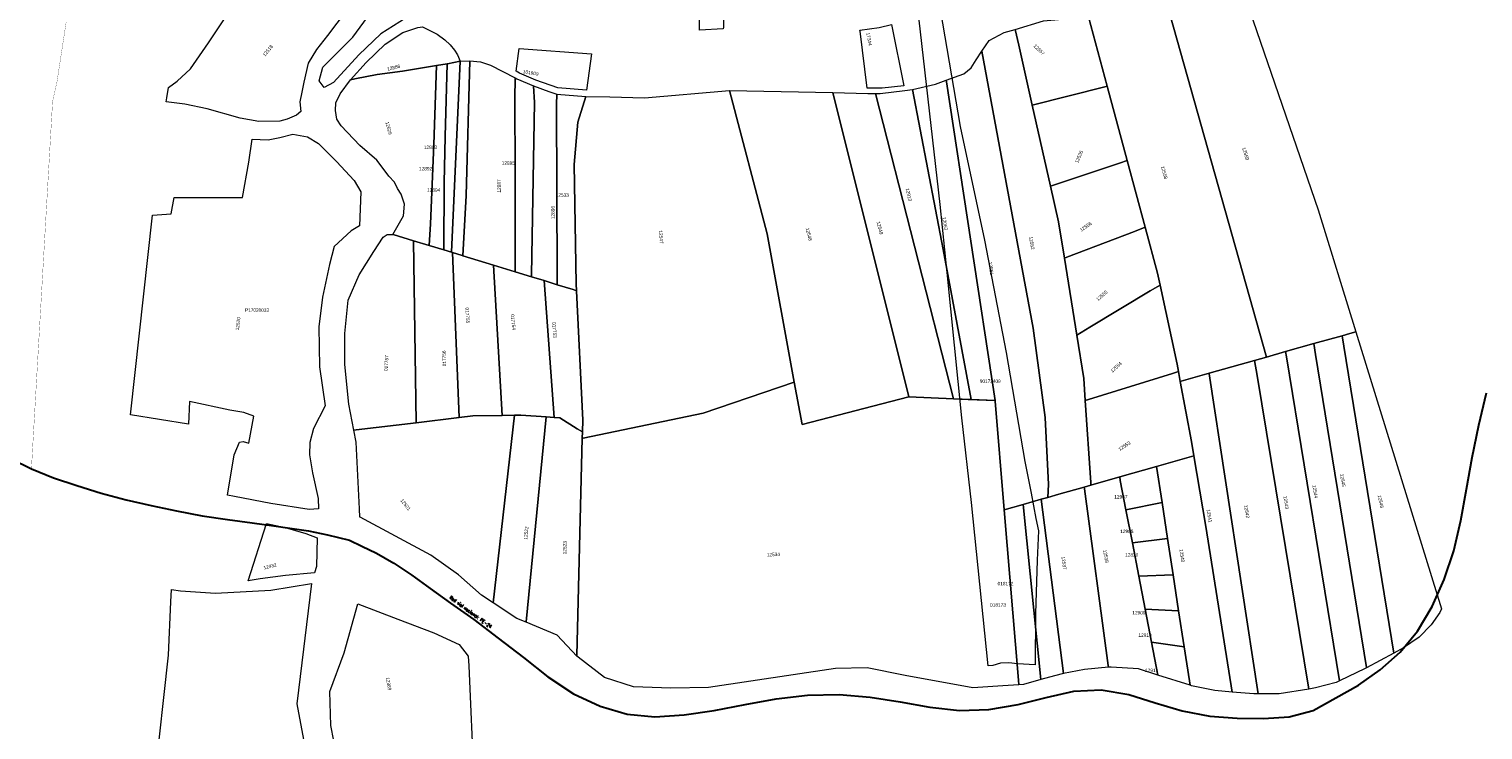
# Model space of a CAD drawing. Header units: metres. Extents: x 347609 to 778661, y 8548087 to 17156749.
# Tile 23 of 49: x 389149 to 389791, y 8577931 to 8578241. Entities that reach past the tile are written whole.
import ezdxf
from ezdxf.enums import TextEntityAlignment as Align

# ---------------------------------------------------------------- set-up
doc = ezdxf.new("R2010")
doc.units = ezdxf.units.M
doc.linetypes.add('ACAD_ISO04W100', pattern=[30, 24, -3, 0, -3])
doc.layers.add('Predios Rurales', color=90, linetype='Continuous')
doc.layers.add('ZR_LIMA_PSAD56_A_WGS84', color=210, linetype='Continuous')
doc.layers.add('Predios Rurales Nombres', color=7, linetype='Continuous', true_color=0xffffff)
doc.layers.add('Red vial nacional', color=242, linetype='Continuous', lineweight=40)
doc.layers.add('Red vial vecinal', color=241, linetype='ACAD_ISO04W100', lineweight=30)
doc.styles.add('ARIAL', font='arial.ttf')
doc.styles.add('MtXpl_MS_Shell_Dlg_2', font='txt')
doc.styles.add('ROMANS-SP', font='romans.shx', dxfattribs={"width": 0.75})

msp = doc.modelspace()

# ---------------------------------------------------------------- linework, layer by layer
at = {"layer": 'Predios Rurales', "lineweight": 15}
for points in [[(389449.25, 8578499.15), (389449.87, 8578516.43), (389449.82, 8578528.41), (389460.64, 8578522.45), (389460.62, 8578521.39), (389455.48, 8578241.92), (389455.46, 8578241.14), (389444.96, 8578240.52), (389444.98, 8578335.36), (389445.6, 8578396.42), (389446.13, 8578411.28), (389446.98, 8578435.33), (389447.87, 8578460.18), (389448.26, 8578475.73), (389448.83, 8578487.23)], [(389332.88, 8578328.72), (389334.84, 8578249.01), (389315.35, 8578245.97), (389304.08, 8578238.93), (389294.42, 8578229.59), (389283.22, 8578217.5), (389279.01, 8578215.3), (389276.79, 8578218.18), (389278.49, 8578224.22), (389291.68, 8578237.41), (389304.24, 8578254.72), (389312.54, 8578275.92), (389316.65, 8578289.3), (389326.75, 8578325.58)], [(389651.47, 8578252.32), (389665.01, 8578254.72), (389684.84, 8578258.94), (389718.35, 8578161.24), (389735.03, 8578107.34), (389732.31, 8578106.56), (389728.95, 8578105.61), (389716.44, 8578102.08), (389704.01, 8578098.58), (389695.48, 8578096.18)], [(389616.93, 8578246.38), (389618.81, 8578246.54), (389651.47, 8578252.32), (389695.48, 8578096.18), (389690.25, 8578094.7), (389670.14, 8578089.03), (389657.76, 8578085.54), (389657.4, 8578085.43), (389656.6, 8578089.75), (389656, 8578092.97), (389648.53, 8578127.98), (389647.42, 8578133.19), (389641.95, 8578153.48), (389634, 8578183.01), (389625.16, 8578215.83)], [(389302.46, 8578220.96), (389292.62, 8578219.03), (389290.63, 8578218.65), (389297.64, 8578226.31), (389306.07, 8578234.41), (389313.85, 8578239.5), (389320.47, 8578241.75), (389322.53, 8578242), (389328.97, 8578238.85), (389332.44, 8578236.34), (389334.69, 8578234.09), (389336.68, 8578231.65), (389338.03, 8578229.65), (389339.12, 8578226.85), (389333.6, 8578225.73), (389333.46, 8578225.71), (389328.64, 8578224.89), (389313.72, 8578222.44)], [(389519.07, 8578214.87), (389515.89, 8578240.13), (389515.84, 8578240.53), (389524.33, 8578241.7), (389529.78, 8578243.01), (389535.29, 8578215.95), (389525.68, 8578214.91)], [(389569.75, 8578231.25), (389572.99, 8578235.96), (389579.56, 8578239.46), (389584.47, 8578240.92), (389586.04, 8578233.96), (389592.04, 8578207.36), (389600.09, 8578171.6), (389603.65, 8578155.82), (389606.22, 8578139.91), (389611.71, 8578105.85), (389614.8, 8578086.65), (389615.45, 8578076.97), (389617.88, 8578040.75), (389617.96, 8578039.59), (389615.01, 8578038.75), (389603.77, 8578035.56), (389598.86, 8578034.16), (389599.19, 8578039.94), (389597.69, 8578069.39), (389592.45, 8578108.93)], [(389584.47, 8578240.92), (389597, 8578244.63), (389616.93, 8578246.38), (389625.16, 8578215.83), (389624.02, 8578215.55), (389592.04, 8578207.36), (389586.04, 8578233.96)], [(389365.2, 8578232.5), (389397.21, 8578230.07), (389395.02, 8578214.03), (389382.38, 8578215.1), (389372.56, 8578218.52), (389365.45, 8578221.61), (389363.84, 8578222.43)], [(389553.99, 8578218.41), (389561.82, 8578221.24), (389564.97, 8578223.85), (389567.15, 8578227.46), (389569.75, 8578231.25), (389592.45, 8578108.93), (389597.69, 8578069.39), (389599.19, 8578039.94), (389598.86, 8578034.16), (389596, 8578033.35), (389588.04, 8578031.08), (389579.65, 8578028.7), (389575.68, 8578076.69), (389575.65, 8578076.9), (389554.09, 8578217.75)], [(389294.81, 8578189.54), (389286.58, 8578198.29), (389284.65, 8578201.25), (389284, 8578205.11), (389284.26, 8578208.45), (389286.19, 8578212.44), (389290.63, 8578218.65), (389292.62, 8578219.03), (389302.46, 8578220.96), (389313.72, 8578222.44), (389328.64, 8578224.89), (389327.49, 8578189.99), (389326.07, 8578154.99), (389325.49, 8578145.43), (389318.55, 8578147.54), (389309.55, 8578150.28), (389309.35, 8578150.34), (389314.14, 8578158.57), (389314.56, 8578163.68), (389313.08, 8578168.11), (389311.53, 8578170.69), (389310.12, 8578173.39), (389307.67, 8578176.09), (389305.1, 8578179.44), (389302.27, 8578183.17)], [(389326.07, 8578154.99), (389327.49, 8578189.99), (389328.64, 8578224.89), (389333.46, 8578225.71), (389332.51, 8578193.52), (389332.12, 8578173.06), (389331.88, 8578143.48), (389325.49, 8578145.43)], [(389332.51, 8578193.52), (389333.46, 8578225.71), (389333.6, 8578225.73), (389339.12, 8578226.85), (389335.28, 8578142.45), (389331.88, 8578143.48), (389332.12, 8578173.06)], [(389335.28, 8578142.45), (389339.12, 8578226.85), (389343.36, 8578226.98), (389341.77, 8578167.59), (389340.35, 8578140.9), (389340.11, 8578140.97), (389335.77, 8578142.3)], [(389341.77, 8578167.59), (389343.36, 8578226.98), (389348.08, 8578226.6), (389352.51, 8578225.1), (389363.45, 8578219.49), (389363.25, 8578210.25), (389363.51, 8578177.88), (389363.51, 8578133.85), (389353.94, 8578136.76), (389340.35, 8578140.9)], [(389363.51, 8578177.88), (389363.25, 8578210.25), (389363.45, 8578219.49), (389364.26, 8578219.08), (389371.53, 8578215.91), (389371.96, 8578208.65), (389370.68, 8578132.47), (389370.68, 8578131.67), (389363.51, 8578133.85)], [(389371.53, 8578215.91), (389378.35, 8578213.42), (389381.81, 8578212.34), (389381.8, 8578207.68), (389382.01, 8578131.95), (389382.03, 8578128.12), (389376.22, 8578129.94), (389370.68, 8578131.67), (389370.68, 8578132.47), (389371.96, 8578208.65)], [(389552.59, 8578143.61), (389539.07, 8578214.29), (389549.28, 8578216.71), (389553.99, 8578218.41), (389554.09, 8578217.75), (389575.65, 8578076.9), (389565.06, 8578077.35)], [(389592.04, 8578207.36), (389624.02, 8578215.55), (389625.16, 8578215.83), (389634, 8578183.01), (389630.59, 8578181.85), (389600.09, 8578171.6)], [(389382.01, 8578131.95), (389381.8, 8578207.68), (389381.81, 8578212.34), (389394.69, 8578211.25), (389391.1, 8578199.91), (389389.56, 8578181.2), (389390.39, 8578128.53), (389390.54, 8578125.46), (389389.04, 8578125.93), (389382.03, 8578128.12)], [(389390.54, 8578125.46), (389390.39, 8578128.53), (389389.56, 8578181.2), (389391.1, 8578199.91), (389394.69, 8578211.25), (389405.3, 8578211.14), (389420.56, 8578210.6), (389458.13, 8578213.97), (389474.81, 8578150.52), (389486.85, 8578085.08), (389446.51, 8578071.45), (389393.51, 8578060.39), (389393.13, 8578060.31), (389393.2, 8578063.06), (389393.33, 8578068.22)], [(389458.13, 8578213.97), (389503.85, 8578212.98), (389537.42, 8578078.52), (389490.3, 8578066.33), (389486.85, 8578085.08), (389474.81, 8578150.52)], [(389537.42, 8578078.52), (389503.85, 8578212.98), (389519.33, 8578212.64), (389522.8, 8578212.56), (389557.21, 8578077.68)], [(389539.07, 8578214.29), (389552.59, 8578143.61), (389565.06, 8578077.35), (389557.21, 8578077.68), (389522.8, 8578212.56), (389524.79, 8578212.52), (389535.64, 8578213.87)], [(389193.5, 8578070.62), (389203.1, 8578158.84), (389211.49, 8578159.44), (389212.69, 8578166.65), (389242.99, 8578166.66), (389245.68, 8578182.31), (389247.15, 8578192.34), (389254.24, 8578192.1), (389259.39, 8578193.08), (389265.24, 8578194.56), (389271.64, 8578193.49), (389276.49, 8578190.54), (389284.48, 8578182.48), (389292.31, 8578174.11), (389295.23, 8578169.1), (389294.68, 8578154.2), (389290.96, 8578151.95), (389283.51, 8578144.99), (389281.34, 8578137.12), (389278.35, 8578122.63), (389276.69, 8578109.47), (389276.92, 8578091.86), (389279.53, 8578074.59), (389274.27, 8578064.65), (389272.75, 8578058.41), (389272.6, 8578052.94), (389273.82, 8578045.03), (389276.4, 8578033.63), (389276.55, 8578029.07), (389272.45, 8578028.76), (389255.42, 8578031.5), (389239.46, 8578034.54), (389236.27, 8578035.15), (389239.31, 8578052.94), (389241.59, 8578058.56), (389243.26, 8578058.87), (389245.7, 8578058.11), (389247.98, 8578070.12), (389243.57, 8578071.64), (389237.34, 8578072.7), (389219.55, 8578076.51), (389219.1, 8578066.47)], [(389600.09, 8578171.6), (389630.59, 8578181.85), (389634, 8578183.01), (389641.95, 8578153.48), (389637.2, 8578151.68), (389607.33, 8578140.34), (389606.22, 8578139.91), (389603.65, 8578155.82)], [(389606.22, 8578139.91), (389607.33, 8578140.34), (389637.2, 8578151.68), (389641.95, 8578153.48), (389647.42, 8578133.19), (389648.53, 8578127.98), (389644.15, 8578125.35), (389617.51, 8578109.33), (389611.71, 8578105.85)], [(389289.59, 8578121.27), (389294.51, 8578132.51), (389301.03, 8578142.84), (389305.08, 8578149.11), (389306.92, 8578150.24), (389309.35, 8578150.34), (389309.55, 8578150.28), (389318.55, 8578147.54), (389319.72, 8578067.18), (389293.22, 8578063.97), (389292.19, 8578063.85), (389289.95, 8578075.32), (389288.18, 8578092.9), (389288.11, 8578106.62)], [(389319.72, 8578067.18), (389318.55, 8578147.54), (389325.49, 8578145.43), (389331.88, 8578143.48), (389335.28, 8578142.45), (389335.77, 8578142.3), (389338.78, 8578069.48)], [(389338.78, 8578069.48), (389335.77, 8578142.3), (389340.11, 8578140.97), (389340.35, 8578140.9), (389353.94, 8578136.76), (389357.76, 8578070.4), (389344.71, 8578070.2)], [(389357.76, 8578070.4), (389353.94, 8578136.76), (389363.51, 8578133.85), (389370.68, 8578131.67), (389376.22, 8578129.94), (389380.74, 8578069.45), (389377.15, 8578069.71), (389366.03, 8578070.52), (389363.15, 8578070.48)], [(389380.74, 8578069.45), (389376.22, 8578129.94), (389382.03, 8578128.12), (389389.04, 8578125.93), (389390.54, 8578125.46), (389393.33, 8578068.22), (389393.2, 8578063.06), (389390.88, 8578064.49), (389383.16, 8578069.27)], [(389611.71, 8578105.85), (389617.51, 8578109.33), (389644.15, 8578125.35), (389648.53, 8578127.98), (389656, 8578092.97), (389656.6, 8578089.75), (389653.95, 8578088.94), (389616.94, 8578077.44), (389615.45, 8578076.97), (389614.8, 8578086.65)], [(389728.95, 8578105.61), (389732.31, 8578106.56), (389735.03, 8578107.34), (389772.9, 8577984.97), (389772.13, 8577983.29), (389768.29, 8577977.94), (389762.99, 8577972.48), (389756.12, 8577967.67), (389751.79, 8577965.34), (389729.7, 8578100.98)], [(389704.01, 8578098.58), (389716.44, 8578102.08), (389717.22, 8578097.29), (389739.7, 8577959.07), (389739.73, 8577958.87), (389739.23, 8577958.6), (389727.79, 8577953.07), (389704.4, 8578096.22)], [(389716.44, 8578102.08), (389728.95, 8578105.61), (389729.7, 8578100.98), (389751.79, 8577965.34), (389739.73, 8577958.87), (389739.7, 8577959.07), (389717.22, 8578097.29)], [(389670.14, 8578089.03), (389690.25, 8578094.7), (389691.35, 8578088.04), (389714.26, 8577949.52), (389701.09, 8577947.43), (389691.9, 8577947.41), (389670.18, 8578088.76)], [(389690.25, 8578094.7), (389695.48, 8578096.18), (389704.01, 8578098.58), (389704.4, 8578096.22), (389727.79, 8577953.07), (389726.33, 8577952.36), (389717.19, 8577949.98), (389714.26, 8577949.52), (389691.35, 8578088.04)], [(389615.45, 8578076.97), (389616.94, 8578077.44), (389653.95, 8578088.94), (389656.6, 8578089.75), (389657.4, 8578085.43), (389662.33, 8578058.86), (389663.41, 8578052.51), (389646.91, 8578047.82), (389630.65, 8578043.2), (389617.96, 8578039.59), (389617.88, 8578040.75)], [(389657.4, 8578085.43), (389657.76, 8578085.54), (389670.14, 8578089.03), (389670.18, 8578088.76), (389691.9, 8577947.41), (389689.92, 8577947.41), (389680.42, 8577948.19), (389668.69, 8578021.3), (389663.41, 8578052.51), (389662.33, 8578058.86)], [(389390.79, 8577964.1), (389390.79, 8577964.3), (389393.13, 8578060.31), (389393.51, 8578060.39), (389446.51, 8578071.45), (389486.85, 8578085.08), (389490.3, 8578066.33), (389537.42, 8578078.52), (389557.21, 8578077.68), (389563.7, 8578077.41), (389575.65, 8578076.9), (389575.68, 8578076.69), (389579.65, 8578028.7), (389585.89, 8577953.38), (389586.05, 8577951.4), (389578.98, 8577950.98), (389565.82, 8577950.11), (389535.89, 8577955.53), (389519.1, 8577958.85), (389505.07, 8577958.62), (389448.88, 8577950.25), (389432.32, 8577949.88), (389415.8, 8577950.55), (389402.91, 8577954.61), (389391.31, 8577963.55)], [(389292.19, 8578063.85), (389293.22, 8578063.97), (389319.72, 8578067.18), (389338.78, 8578069.48), (389344.71, 8578070.2), (389357.76, 8578070.4), (389363.15, 8578070.48), (389353.8, 8577987.54), (389348.6, 8577990.96), (389338.37, 8577999.93), (389326.24, 8578008.67), (389295.03, 8578025.42), (389294.88, 8578025.5), (389294.71, 8578029.11), (389293.22, 8578058.62)], [(389353.8, 8577987.54), (389363.15, 8578070.48), (389366.03, 8578070.52), (389377.15, 8578069.71), (389368.28, 8577979.21), (389368.26, 8577979.01), (389364.27, 8577980.66)], [(389368.26, 8577979.01), (389368.28, 8577979.21), (389377.15, 8578069.71), (389380.74, 8578069.45), (389383.16, 8578069.27), (389390.88, 8578064.49), (389393.2, 8578063.06), (389393.13, 8578060.31), (389390.79, 8577964.3), (389390.79, 8577964.1), (389382.03, 8577973.3)], [(389646.91, 8578047.82), (389663.41, 8578052.51), (389668.69, 8578021.3), (389680.42, 8577948.19), (389672.7, 8577948.82), (389662.36, 8577951), (389661.76, 8577951.19), (389661.46, 8577953.19), (389659.16, 8577968.16), (389656.71, 8577984.1), (389654.26, 8578000.03), (389651.81, 8578015.96), (389649.36, 8578031.89)], [(389615.01, 8578038.75), (389617.96, 8578039.59), (389630.65, 8578043.2), (389630.94, 8578041.63), (389633.44, 8578028.62), (389636.25, 8578014.04), (389639.08, 8577999.33), (389641.89, 8577984.75), (389644.69, 8577970.17), (389647.48, 8577955.7), (389638.92, 8577958.41), (389626.86, 8577959.24), (389625.71, 8577959.14), (389625.62, 8577959.87), (389615.11, 8578037.98)], [(389633.44, 8578028.62), (389630.94, 8578041.63), (389630.65, 8578043.2), (389646.91, 8578047.82), (389649.36, 8578031.89)], [(389605.81, 8577956.38), (389596, 8578033.35), (389598.86, 8578034.16), (389603.77, 8578035.56), (389615.01, 8578038.75), (389615.11, 8578037.98), (389625.62, 8577959.87), (389625.71, 8577959.14), (389615.11, 8577958.19)], [(389585.89, 8577953.38), (389579.65, 8578028.7), (389588.04, 8578031.08), (389595.83, 8577953.7), (389588.13, 8577951.53), (389586.05, 8577951.4)], [(389595.83, 8577953.7), (389588.04, 8578031.08), (389596, 8578033.35), (389605.81, 8577956.38), (389601.83, 8577955.38)], [(389636.25, 8578014.04), (389633.44, 8578028.62), (389649.36, 8578031.89), (389651.81, 8578015.96)], [(389245.51, 8577997.31), (389253.59, 8578022.62), (389261.88, 8578020.94), (389270.9, 8578018.2), (389276.01, 8578016.29), (389275.65, 8578003.69), (389274.7, 8578000.85), (389261.96, 8577999.6), (389250.76, 8577998.26)], [(389639.08, 8577999.33), (389636.25, 8578014.04), (389651.81, 8578015.96), (389654.26, 8578000.03)], [(389641.89, 8577984.75), (389639.08, 8577999.33), (389654.26, 8578000.03), (389656.71, 8577984.1)], [(389199.44, 8577880.27), (389200.91, 8577888), (389204.24, 8577909.7), (389210.18, 8577964.51), (389211.32, 8577988.02), (389211.58, 8577993.51), (389215.59, 8577992.84), (389231.02, 8577991.85), (389255.46, 8577993.26), (389273.39, 8577996.18), (389266.95, 8577942.98), (389269.97, 8577927.24), (389274.11, 8577911.73), (389273.06, 8577896.3), (389269.5, 8577877.95), (389264.91, 8577867.03)], [(389282.03, 8577933.48), (389281.55, 8577948.41), (389287.87, 8577965.45), (389293.99, 8577987.16), (389311.54, 8577980.39), (389327.54, 8577974.41), (389338.77, 8577969.14), (389342.74, 8577964.06), (389342.94, 8577959.74), (389345.23, 8577909.13), (389287.39, 8577904.9), (389284.66, 8577919.86)], [(389644.69, 8577970.17), (389641.89, 8577984.75), (389656.71, 8577984.1), (389659.16, 8577968.16)], [(389647.48, 8577955.7), (389644.69, 8577970.17), (389659.16, 8577968.16), (389661.46, 8577953.19), (389661.76, 8577951.19)]]:
    msp.add_lwpolyline(points, close=True, dxfattribs=at)
msp.add_lwpolyline([(389288.73, 8578249.04), (389280.52, 8578238.13), (389275.68, 8578232), (389271.94, 8578226.04), (389269.99, 8578217.52), (389269.13, 8578213.1), (389268.31, 8578208.86), (389268.8, 8578204.56), (389266.83, 8578202.96), (389262.74, 8578201.17), (389259.4, 8578200.4), (389250.18, 8578200.14), (389241.98, 8578201.68), (389227.38, 8578205.78), (389217.39, 8578207.83), (389209.19, 8578208.86), (389209.44, 8578210.65), (389210.21, 8578215.27), (389214.06, 8578218.08), (389219.95, 8578223.47), (389227.89, 8578235), (389239.68, 8578252.69)], dxfattribs=at)
at = {"layer": 'Red vial nacional', "lineweight": 30, "transparency": 33554623}
msp.add_lwpolyline([(389140.38, 8578051.28), (389149.66, 8578046.73), (389159.41, 8578042.84), (389169.69, 8578039.4), (389180.51, 8578036.03), (389191.55, 8578033.05), (389202.54, 8578030.6), (389213.8, 8578028.2), (389225.15, 8578025.99), (389236.36, 8578024.34), (389247.26, 8578022.9), (389256.75, 8578021.65), (389263.81, 8578020.62), (389272.16, 8578019.36), (389280.47, 8578017.69), (389290.19, 8578015.28), (389295.66, 8578012.7), (389302.2, 8578009.5), (389309.84, 8578005.09), (389317.82, 8577999.81), (389325.96, 8577993.99), (389334.94, 8577987.42), (389345.24, 8577980.22), (389355.91, 8577972.04), (389367.16, 8577963.51), (389377.91, 8577954.97), (389389.22, 8577947.39), (389401, 8577941.9), (389413.04, 8577938.43), (389425.24, 8577937.29), (389438.1, 8577938.06), (389451.48, 8577940.08), (389465.15, 8577942.69), (389478.85, 8577945.17), (389492.64, 8577946.79), (389506.61, 8577947.14), (389520.38, 8577945.94), (389533.63, 8577943.86), (389546.7, 8577941.56), (389559.82, 8577940.05), (389572.84, 8577940.42), (389585.72, 8577942.67), (389598.23, 8577945.85), (389610.43, 8577948.55), (389622.49, 8577949.22), (389634.65, 8577947.12), (389646.35, 8577943.39), (389658.21, 8577939.9), (389670.44, 8577937.49), (389682.52, 8577936.58), (389694.27, 8577936.46), (389705.58, 8577937.29), (389716.14, 8577940.05), (389726.2, 8577945.62), (389736.15, 8577951.25), (389745.77, 8577958.02), (389754.57, 8577965.83), (389762.32, 8577975.09), (389768.79, 8577985.93), (389774.1, 8577997.86), (389778.37, 8578010.6), (389781.5, 8578023.97), (389783.89, 8578037.77), (389786.43, 8578051.83), (389789.4, 8578066.11), (389792.72, 8578080.39)], dxfattribs=at)
at = {"layer": 'Red vial vecinal', "lineweight": 15, "transparency": 33554687, "const_width": 0.1}
msp.add_lwpolyline([(389165, 8578244), (389163, 8578231), (389161, 8578218), (389159, 8578209), (389149.66, 8578046.73)], dxfattribs=at)
msp.add_lwpolyline([(389165, 8578244), (389163, 8578231), (389161, 8578218), (389159, 8578209), (389149.66, 8578046.73)], dxfattribs=at)
at = {"layer": 'ZR_LIMA_PSAD56_A_WGS84', "linetype": 'Continuous', "lineweight": 15, "flags": 128}
for points in [[(389593.47, 8577982.68), (389593.36, 8577960.21), (389585.46, 8577960.66), (389581.62, 8577961.11), (389578.01, 8577960.89), (389574.63, 8577959.98), (389572.52, 8577959.71), (389565.15, 8578031.87), (389560.85, 8578069.34), (389554.41, 8578133.51), (389551.34, 8578163.61), (389541.34, 8578251.43), (389550.48, 8578254.93), (389560.18, 8578198.02), (389570.9, 8578147.77), (389580.49, 8578098.2), (389588.73, 8578049.98), (389591.55, 8578036.09), (389593.58, 8578024.8), (389594.71, 8578019.38), (389594.15, 8578006.39), (389593.47, 8577982.68)], [(389271.64, 8578193.49), (389276.49, 8578190.54), (389284.48, 8578182.48), (389292.31, 8578174.11), (389295.23, 8578169.1), (389294.68, 8578154.2), (389290.96, 8578151.95), (389283.51, 8578144.99), (389281.34, 8578137.12), (389278.35, 8578122.63), (389276.69, 8578109.47), (389276.92, 8578091.86), (389279.53, 8578074.59), (389274.27, 8578064.65), (389272.75, 8578058.41), (389272.6, 8578052.94), (389273.82, 8578045.03), (389276.4, 8578033.63), (389276.55, 8578029.07), (389272.45, 8578028.76), (389255.42, 8578031.5), (389239.46, 8578034.54), (389236.27, 8578035.15), (389239.31, 8578052.94), (389241.59, 8578058.56), (389243.26, 8578058.87), (389245.7, 8578058.11), (389247.98, 8578070.12), (389243.57, 8578071.64), (389237.34, 8578072.7), (389219.55, 8578076.51), (389219.1, 8578066.47), (389193.5, 8578070.62), (389203.1, 8578158.84), (389211.49, 8578159.44), (389212.69, 8578166.65), (389242.99, 8578166.66), (389245.68, 8578182.31), (389247.15, 8578192.34), (389254.24, 8578192.1), (389259.39, 8578193.08), (389265.24, 8578194.56), (389271.64, 8578193.49)]]:
    msp.add_lwpolyline(points, close=True, dxfattribs=at)

# ---------------------------------------------------------------- texts
at = {"layer": 'Predios Rurales Nombres', "color": 251, "true_color": 0x636466, "style": 'ARIAL'}
for s, rotation, p in [('17344', -79.27377, (389518.18, 8578239.26)), ('12557', -43.90172, (389592.11, 8578233.09)), ('12518', 50.61346, (389253.2, 8578228.51)), ('12886', 13.82931, (389307.22, 8578222.16)), ('101909', -10.11096, (389366.7, 8578221.18)), ('12529', -74.85021, (389305.66, 8578199.77)), ('12535', 66.73593, (389612.64, 8578181.51)), ('12559', -72.73857, (389684.33, 8578188.41)), ('12558', -74.82962, (389648.44, 8578180.16)), ('12887', 90.34995, (389357.59, 8578168.83)), ('12913', -77.39829, (389535.63, 8578170.49)), ('12896', 89.93916, (389381.33, 8578157.08)), ('12063', -80.27895, (389551.78, 8578157.76)), ('12547', -85.85517, (389426.56, 8578152.03)), ('12548', -76.34877, (389491.44, 8578152.94)), ('12549', -75.53348, (389522.78, 8578155.7)), ('12556', 35.15933, (389613.97, 8578151.1)), ('12552', -80.62545, (389590.17, 8578149.18)), ('12551', -81.60039, (389572.16, 8578138.08)), ('12555', 40.90635, (389621.36, 8578120.49)), ('12520', 83.35556, (389241.79, 8578107.85)), ('017755', -86.43189, (389340.98, 8578117.98)), ('017754', -84.30499, (389361.06, 8578114.96)), ('017753', -85.12147, (389379.34, 8578111.51)), ('017757', 86.67021, (389307.55, 8578089.92)), ('017756', 91.90382, (389333.4, 8578092.11)), ('12554', 42.49027, (389627.76, 8578088.83)), ('12553', 32.78377, (389630.95, 8578054.29)), ('12545', -80.86342, (389727.61, 8578044.37)), ('12544', -80.8311, (389715.39, 8578039.43)), ('12546', -77.55912, (389744.23, 8578034.94)), ('12521', -51.23176, (389312.25, 8578032.46)), ('12541', -80.90307, (389668.64, 8578028.69)), ('12542', -80.96393, (389685.2, 8578030.63)), ('12543', -80.71695, (389702.55, 8578034.63)), ('12522', 84.39014, (389369.21, 8578015.41)), ('12523', 87.92224, (389386.48, 8578008.97)), ('12534', 2.17518, (389474.73, 8578007.65)), ('12538', -80.18289, (389622.89, 8578010.84)), ('12540', -80.81289, (389656.6, 8578011.11)), ('12432', 14.35048, (389252.58, 8578001.87)), ('12537', -82.82457, (389604.49, 8578007.91)), ('12389', -80.7458, (389305.9, 8577954.52))]:
    msp.add_text(s, height=1.5, rotation=rotation, dxfattribs=at).set_placement(p, align=Align.BOTTOM_LEFT)
for s, p in [('12893', (389323.1, 8578187.65)), ('12892', (389320.95, 8578178.19)), ('12895', (389357.52, 8578180.63)), ('12894', (389324.53, 8578168.73)), ('12533', (389381.35, 8578166.55)), ('12907', (389628.27, 8578033.23)), ('12908', (389630.91, 8578017.97)), ('12830', (389633.06, 8578007.59)), ('018172', (389576.69, 8577994.91)), ('018173', (389573.37, 8577985.45)), ('12909', (389636.23, 8577982.03)), ('12910', (389638.95, 8577972.12)), ('12911', (389641.85, 8577956.59))]:
    msp.add_text(s, height=1.5, dxfattribs=at).set_placement(p, align=Align.BOTTOM_LEFT)
at = {"layer": 'Red vial nacional', "lineweight": 15, "insert": (389343.77, 8577983.55), "char_height": 1.5, "attachment_point": 5, "rotation": 323.75832, "line_spacing_factor": 1.125, "style": 'ROMANS-SP'}
msp.add_mtext_dynamic_manual_height_columns('Red vial nacional: PE-24', width=27.046, gutter_width=12.5, heights=[0], dxfattribs=at)
at = {"layer": 'ZR_LIMA_PSAD56_A_WGS84', "color": 0, "style": 'MtXpl_MS_Shell_Dlg_2'}
for s, p in [('P17020033', (389244.08, 8578116.16)), ('90172409', (389568.85, 8578084.75))]:
    msp.add_text(s, height=1.5, dxfattribs=at).set_placement(p)

doc.saveas('drawing.dxf')
